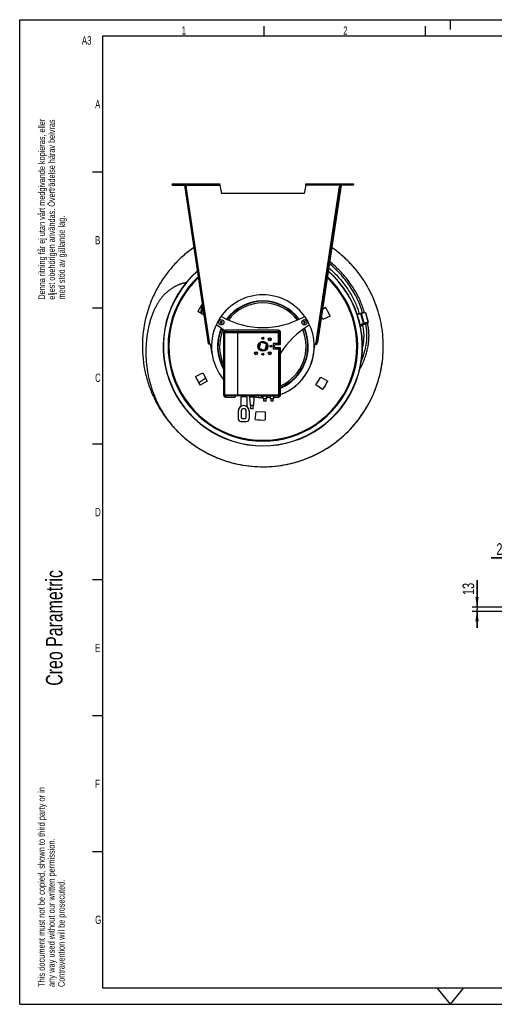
# Model space of a CAD drawing. Extents: x 0 to 420, y 0 to 397.
# Tile 1 of 16: x 0 to 143, y 0 to 297. Entities that reach past the tile are written whole.
import ezdxf

# ---------------------------------------------------------------- set-up
doc = ezdxf.new("R2010")
doc.units = 0
doc.header["$LTSCALE"] = 23.1
doc.layers.get('0').update_dxf_attribs({"linetype": 'CONTINUOUS'})
for name, color, linetype in [('110528_DXF_CONTINUOUS_LINE', 7, 'CONTINUOUS'), ('110536_DXF_CONTINUOUS_LINE', 7, 'CONTINUOUS'), ('110660_DXF_CONTINUOUS_LINE', 7, 'CONTINUOUS'), ('AG_HOSE_125_DXF_CONTINUOUS', 7, 'CONTINUOUS'), ('ASEM_65_125-75_DXF_DIMENSI', 7, 'CONTINUOUS'), ('ASEM_65_125-75_DXF_FORMAT', 7, 'CONTINUOUS'), ('G_ASE_DUMMY_DXF_CONTINUOUS', 7, 'CONTINUOUS'), ('GUIDE_125_DXF_CONTINUOUS_L', 7, 'CONTINUOUS'), ('MOTOR_UNIT_DDXF_CONTINUOUS', 7, 'CONTINUOUS')]:
    doc.layers.add(name, color=color, linetype=linetype)
doc.styles.get("Standard").update_dxf_attribs({"font": 'txt', "width": 0.7})
doc.dimstyles.new('DIMSTYLE_3', dxfattribs={"dimtxt": 3.5, "dimasz": 3, "dimexe": 1.5, "dimexo": 1, "dimgap": 0.875, "dimtad": 1, "dimdec": 3, "dimlfac": 10, "dimtxsty": 'STANDARD', "dimblk": '_ARROW_FILLED', "dimblk1": '_ARROW_FILLED', "dimblk2": '_ARROW_FILLED', "dimcen": 0.09, "dimazin": 3, "dimtp": 0.2, "dimtm": 0.2, "dimtfac": 1, "dimtdec": 3, "dimtofl": 0, "dimtmove": 0, "dimatfit": 3, "dimtolj": 1})

# ---------------------------------------------------------------- blocks, each defined once
blk = doc.blocks.new('SQS_LAGTEXT_BL0', base_point=(7.49, 145.42))
at = {"layer": 'ASEM_65_125-75_DXF_FORMAT', "color": 7, "linetype": 'CONTINUOUS'}
for q in [(0, 14.98), (14.98, 0)]:
    blk.add_line((0, 0), q, dxfattribs=at)
for s, height, width, p in [('Denna ritning får ej utan vårt medgivande kopieras, eller', 1.9979, 0.687469, (7.64, 212.55)), ('eljest obehörigen användas. Överträdelse härav beivras', 1.9979, 0.686067, (10.63, 212.55)), ('med stöd av gällande lag.', 1.9979, 0.696, (13.63, 212.55)), ('Creo Parametric', 4.9947, 0.71746, (12.92, 96.09)), ('This document must not be copied, shown to third party or in', 1.9979, 0.704762, (7.58, 5.22)), ('any way used without our written permission.', 1.9979, 0.705628, (10.58, 5.22)), ('Contravention will be prosecuted.', 1.9979, 0.684704, (13.57, 5.22))]:
    blk.add_text(s, height=height, rotation=90, dxfattribs=dict(at, width=width)).set_placement(p)
blk = doc.blocks.new('_ARROW_FILLED')
at = {"color": 0, "linetype": 'BYBLOCK'}
blk.add_solid([(0, 0), (-1, 0.167), (-1, -0.167)], dxfattribs=at)
blk = doc.blocks.new('*D3')
at = {"layer": 'ASEM_65_125-75_DXF_DIMENSI', "color": 2, "linetype": 'CONTINUOUS'}
for p, q in [((153.03, 134.7), (142.27, 134.7)), ((142.27, 134.7), (154.28, 134.7)), ((153.03, 120.18), (153.03, 136.2)), ((160.53, 134.7), (154.28, 134.7)), ((155.53, 120.18), (155.53, 136.2)), ((155.53, 134.7), (160.53, 134.7))]:
    blk.add_line(p, q, dxfattribs=at)
at = {"layer": 'ASEM_65_125-75_DXF_DIMENSI', "color": 2, "linetype": 'CONTINUOUS', "xscale": 3, "yscale": 3, "zscale": 3}
blk.add_blockref('_ARROW_FILLED', (153.03, 134.7), dxfattribs=at)
at = {"layer": 'ASEM_65_125-75_DXF_DIMENSI', "color": 2, "linetype": 'CONTINUOUS', "xscale": 3, "yscale": 3, "zscale": 3, "rotation": 180}
blk.add_blockref('_ARROW_FILLED', (155.53, 134.7), dxfattribs=at)
at = {"layer": 'ASEM_65_125-75_DXF_DIMENSI', "color": 2, "linetype": 'CONTINUOUS', "insert": (147.52, 139.07), "char_height": 3.5, "width": 7.875, "attachment_point": 3}
blk.add_mtext('25', dxfattribs=at)
blk = doc.blocks.new('*D4')
at = {"layer": 'ASEM_65_125-75_DXF_DIMENSI', "color": 2, "linetype": 'CONTINUOUS'}
for p, q in [((138.03, 119.83), (138.03, 127.98)), ((138.03, 127.98), (138.03, 119.18)), ((152.68, 119.83), (136.53, 119.83)), ((138.03, 113.53), (138.03, 119.18)), ((152.68, 118.53), (136.53, 118.53)), ((138.03, 118.53), (138.03, 113.53))]:
    blk.add_line(p, q, dxfattribs=at)
at = {"layer": 'ASEM_65_125-75_DXF_DIMENSI', "color": 2, "linetype": 'CONTINUOUS', "xscale": 3, "yscale": 3, "zscale": 3}
for p, rotation in [((138.03, 119.83), 270), ((138.03, 118.53), 90)]:
    blk.add_blockref('_ARROW_FILLED', p, dxfattribs=dict(at, rotation=rotation))
at = {"layer": 'ASEM_65_125-75_DXF_DIMENSI', "color": 2, "linetype": 'CONTINUOUS', "insert": (133.65, 123.48), "char_height": 3.5, "width": 6.75, "attachment_point": 1, "rotation": 90}
blk.add_mtext('13', dxfattribs=at)

msp = doc.modelspace()

# ---------------------------------------------------------------- linework, layer by layer
at = {"layer": '110528_DXF_CONTINUOUS_LINE', "color": 9, "linetype": 'CONTINUOUS'}
for p, q in [((99.87714, 212.57646), (99.94336, 212.61167)), ((46.90028, 184.40817), (46.83406, 184.37296))]:
    msp.add_line(p, q, dxfattribs=at)
at = {"layer": '110528_DXF_CONTINUOUS_LINE', "color": 3, "linetype": 'CONTINUOUS'}
for p, q in [((55.68839, 207.91946), (53.76769, 208.98412)), ((91.35387, 209.679), (92.28539, 210.23871)), ((91.47994, 206.55753), (91.01551, 207.43101)), ((93.69381, 207.58987), (91.47994, 206.55753)), ((53.08361, 189.39476), (55.29748, 190.4271)), ((55.29748, 190.4271), (56.58586, 188.00401)), ((56.58586, 188.00401), (54.49203, 186.74592)), ((89.41901, 186.85745), (90.87327, 189.18477)), ((90.87327, 189.18477), (93.00973, 188.00051)), ((91.41997, 185.45636), (89.41901, 186.85745)), ((71.11488, 176.35881), (71.32778, 178.79224)), ((71.32778, 178.79224), (74.07042, 178.69646)), ((74.07042, 178.69646), (74.11305, 176.25411))]:
    msp.add_line(p, q, dxfattribs=at)
at = {"layer": '110528_DXF_CONTINUOUS_LINE', "color": 7, "linetype": 'CONTINUOUS'}
msp.add_arc((73.38871, 198.49231), 30.075, 130.9272188, 49.0727019, dxfattribs=at)
at = {"layer": '110528_DXF_CONTINUOUS_LINE', "color": 3, "linetype": 'CONTINUOUS'}
for radius, start, end in [(30, 131.0178646, 48.9819905), (22.25, 144.9125493, 151.8655687), (22.25, 24.1344313, 31.8655687), (22.25, 204.1344313, 211.8655687), (22.25, 324.1344313, 331.8655687), (22.25, 264.1344313, 271.8655687)]:
    msp.add_arc((73.38871, 198.49231), radius, start, end, dxfattribs=at)
at = {"layer": '110528_DXF_CONTINUOUS_LINE', "color": 9, "linetype": 'CONTINUOUS'}
for radius, start, end in [(28.61603, 132.7981077, 47.2023559), (28.36603, 133.1426079, 46.8576139)]:
    msp.add_arc((73.38871, 198.49231), radius, start, end, dxfattribs=at)
at = {"layer": '110536_DXF_CONTINUOUS_LINE', "color": 9, "linetype": 'CONTINUOUS'}
for p, q in [((46.16206, 247.09231), (46.16206, 247.49231)), ((50.19667, 247.09231), (60.45039, 247.09231)), ((57.40998, 199.16919), (50.25401, 246.71132)), ((96.58076, 247.09231), (86.32703, 247.09231)), ((89.36744, 199.16919), (96.52341, 246.71132)), ((100.61537, 247.09231), (100.61537, 247.49231)), ((56.08759, 205.26731), (56.28536, 205.29707)), ((90.68983, 205.26731), (90.49206, 205.29707)), ((56.47029, 202.72479), (56.66806, 202.75456)), ((90.30713, 202.72479), (90.10936, 202.75456)), ((56.93651, 199.62733), (57.13428, 199.6571)), ((56.93667, 199.62626), (57.13445, 199.65602)), ((89.84075, 199.62626), (89.64298, 199.65602)), ((89.84091, 199.62733), (89.64314, 199.6571))]:
    msp.add_line(p, q, dxfattribs=at)
at = {"layer": '110536_DXF_CONTINUOUS_LINE', "color": 3, "linetype": 'CONTINUOUS'}
for p, q in [((46.16206, 247.49231), (60.37736, 247.49231)), ((46.16206, 247.09231), (50.01206, 247.09231)), ((56.99685, 199.22643), (49.79893, 247.04733)), ((86.40006, 247.49231), (100.61537, 247.49231)), ((96.97849, 247.04733), (89.84091, 199.62733)), ((100.61537, 247.09231), (96.76537, 247.09231)), ((89.78057, 199.22643), (89.84091, 199.62733))]:
    msp.add_line(p, q, dxfattribs=at)
at = {"layer": '110536_DXF_CONTINUOUS_LINE', "color": 7, "linetype": 'CONTINUOUS'}
for p, q in [((46.16206, 247.29231), (60.37736, 247.29231)), ((49.79893, 247.04733), (49.9967, 247.0771)), ((57.19463, 199.2562), (49.9967, 247.0771)), ((50.01206, 247.09231), (50.01206, 247.29231)), ((50.05624, 246.68155), (50.25401, 246.71132)), ((50.19667, 247.09231), (50.25401, 246.71132)), ((57.1834, 247.49231), (57.1834, 247.29231)), ((60.1834, 247.49231), (60.1834, 247.29231)), ((60.37736, 247.49231), (60.37736, 247.29231)), ((60.45039, 247.09231), (60.88871, 244.60647)), ((86.32703, 247.09231), (85.88871, 244.60647)), ((86.40006, 247.49231), (86.40006, 247.29231)), ((86.40006, 247.29231), (100.61537, 247.29231)), ((86.59402, 247.49231), (86.59402, 247.29231)), ((89.59402, 247.49231), (89.59402, 247.29231)), ((89.64314, 199.6571), (96.78072, 247.0771)), ((96.58076, 247.09231), (96.52341, 246.71132)), ((96.72118, 246.68155), (96.52341, 246.71132)), ((96.76537, 247.09231), (96.76537, 247.29231)), ((96.97849, 247.04733), (96.78072, 247.0771)), ((85.88871, 244.60647), (60.88871, 244.60647)), ((56.99685, 199.22643), (57.19463, 199.2562)), ((58.06136, 196.18527), (57.60974, 199.18571)), ((88.71606, 196.18527), (89.16768, 199.18571)), ((89.58279, 199.2562), (89.64314, 199.6571)), ((89.78057, 199.22643), (89.58279, 199.2562))]:
    msp.add_line(p, q, dxfattribs=at)
at = {"layer": '110536_DXF_CONTINUOUS_LINE', "color": 3, "linetype": 'CONTINUOUS'}
for centre, start, end in [((46.16206, 247.29231), 90, 270), ((100.61537, 247.29231), 270, 90)]:
    msp.add_arc(centre, 0.2, start, end, dxfattribs=at)
at = {"layer": '110536_DXF_CONTINUOUS_LINE', "color": 7, "linetype": 'CONTINUOUS'}
for centre, radius, start, end in [((57.38648, 200.669), 1.5, 270.8975556, 278.5598113), ((89.39094, 200.669), 1.5, 261.4401887, 269.1024444), ((73.38871, 198.49231), 15.5, 188.5598113, 189.3073778), ((73.38871, 198.49231), 15.5, 330.164993, 351.4401887), ((73.38871, 198.49231), 15.5, 290.1137849, 329.7289743), ((73.38871, 198.49231), 15.5, 260.5232272, 266.1217635), ((73.38871, 198.49231), 15.5, 267.1400318, 268.1613179), ((73.38871, 198.49231), 15.5, 269.2637904, 270.4805566), ((73.38871, 198.49231), 15.5, 274.1809945, 278.6458781)]:
    msp.add_arc(centre, radius, start, end, dxfattribs=at)
for points, knots in [([(50.13646, 247.29231), (50.14359, 247.29231), (50.15734, 247.26757), (50.16838, 247.2285), (50.18297, 247.1647), (50.19177, 247.11785), (50.19667, 247.09231)], [0, 0, 0, 0, 0.10102656, 0.317593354, 0.631910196, 1, 1, 1, 1]), ([(60.45039, 247.09231), (60.44445, 247.11786), (60.43374, 247.16499), (60.41602, 247.2283), (60.40237, 247.2693), (60.38529, 247.29231), (60.37736, 247.29231)], [0, 0, 0, 0, 0.362762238, 0.67352206, 0.890403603, 1, 1, 1, 1]), ([(86.32703, 247.09231), (86.33297, 247.11786), (86.34368, 247.16499), (86.3614, 247.2283), (86.37505, 247.2693), (86.39214, 247.29231), (86.40006, 247.29231)], [0, 0, 0, 0, 0.362762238, 0.67352206, 0.890403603, 1, 1, 1, 1]), ([(96.64096, 247.29231), (96.63383, 247.29231), (96.62008, 247.26757), (96.60904, 247.2285), (96.59445, 247.1647), (96.58565, 247.11785), (96.58076, 247.09231)], [0, 0, 0, 0, 0.10102656, 0.317593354, 0.631910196, 1, 1, 1, 1]), ([(57.40998, 199.16919), (57.38262, 199.1699), (57.33176, 199.17345), (57.26477, 199.18757), (57.21347, 199.21226), (57.19672, 199.24231), (57.19463, 199.2562)], [0, 0, 0, 0, 0.331658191, 0.615530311, 0.82972973, 1, 1, 1, 1]), ([(89.36744, 199.16919), (89.3948, 199.1699), (89.44567, 199.17345), (89.51265, 199.18757), (89.56396, 199.21226), (89.5807, 199.24231), (89.58279, 199.2562)], [0, 0, 0, 0, 0.331658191, 0.615530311, 0.82972973, 1, 1, 1, 1])]:
    msp.add_open_spline(points, degree=3, knots=knots, dxfattribs=at)
at = {"layer": '110536_DXF_CONTINUOUS_LINE', "color": 3, "linetype": 'CONTINUOUS'}
for points, knots in [([(60.45039, 247.09231), (60.44446, 247.14336), (60.43353, 247.23771), (60.41861, 247.34893), (60.40616, 247.42071), (60.39698, 247.45811), (60.39009, 247.48041), (60.38134, 247.49231), (60.37736, 247.49231)], [0, 0, 0, 0, 0.37570868, 0.695091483, 0.818353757, 0.911146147, 0.970916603, 1, 1, 1, 1]), ([(86.32703, 247.09231), (86.33296, 247.14336), (86.34389, 247.23771), (86.35882, 247.34893), (86.37126, 247.42071), (86.38044, 247.45811), (86.38733, 247.48041), (86.39608, 247.49231), (86.40006, 247.49231)], [0, 0, 0, 0, 0.37570868, 0.695091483, 0.818353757, 0.911146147, 0.970916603, 1, 1, 1, 1]), ([(57.40998, 199.16919), (57.35809, 199.16602), (57.262, 199.16233), (57.14843, 199.16528), (57.07419, 199.17609), (57.03513, 199.18729), (57.0074, 199.20256), (56.99799, 199.21889), (56.99685, 199.22643)], [0, 0, 0, 0, 0.360165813, 0.666149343, 0.785569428, 0.878759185, 0.94710206, 1, 1, 1, 1]), ([(89.36744, 199.16919), (89.41933, 199.16602), (89.51542, 199.16233), (89.62899, 199.16528), (89.70324, 199.17609), (89.74229, 199.18729), (89.77002, 199.20256), (89.77943, 199.21889), (89.78057, 199.22643)], [0, 0, 0, 0, 0.360165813, 0.666149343, 0.785569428, 0.878759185, 0.94710206, 1, 1, 1, 1])]:
    msp.add_open_spline(points, degree=3, knots=knots, dxfattribs=at)
at = {"layer": '110660_DXF_CONTINUOUS_LINE', "color": 7, "linetype": 'CONTINUOUS'}
for p, q in [((101.83985, 208.23856), (102.84317, 208.51516)), ((102.90337, 208.29681), (102.84318, 208.51514)), ((102.99003, 208.3207), (102.90337, 208.29681)), ((104.42144, 208.5521), (103.12817, 208.35175)), ((105.27422, 205.67923), (104.48226, 208.55187)), ((103.57563, 205.01344), (102.7946, 204.79812)), ((103.78199, 205.44806), (103.69532, 205.42417)), ((103.78617, 205.09465), (103.69532, 205.42417)), ((105.21339, 205.67945), (103.92013, 205.47911)), ((104.91285, 205.5228), (105.2221, 205.64787)), ((103.43669, 204.85499), (102.81827, 204.6845)), ((102.83749, 204.59229), (103.46071, 204.7641))]:
    msp.add_line(p, q, dxfattribs=at)
at = {"layer": '110660_DXF_CONTINUOUS_LINE', "color": 9, "linetype": 'CONTINUOUS'}
for p, q in [((101.89651, 208.07075), (102.89017, 208.34469)), ((103.78507, 205.4369), (102.99003, 208.3207)), ((103.92013, 205.47911), (103.12817, 208.35175)), ((105.21339, 205.67945), (104.42144, 208.5521)), ((102.72648, 205.10555), (103.70852, 205.37629)), ((102.7755, 204.88897), (103.76748, 205.16245)), ((103.85414, 205.45242), (103.92013, 205.47911)), ((104.89829, 205.57559), (104.88809, 205.61259)), ((105.1474, 205.65277), (105.21339, 205.67945)), ((105.15175, 205.63697), (105.1474, 205.65277)), ((105.15175, 205.63697), (105.2221, 205.64787)), ((102.83722, 204.59361), (103.46037, 204.7654))]:
    msp.add_line(p, q, dxfattribs=at)
at = {"layer": '110660_DXF_CONTINUOUS_LINE', "color": 3, "linetype": 'CONTINUOUS'}
for p, q in [((103.41083, 204.95089), (102.79797, 204.78194)), ((103.78507, 205.4369), (103.6984, 205.413)), ((105.1474, 205.65277), (103.85414, 205.45242)), ((104.90849, 205.53859), (105.15175, 205.63697))]:
    msp.add_line(p, q, dxfattribs=at)
msp.add_arc((105.04044, 205.91224), 0.29692, 292.0170882, 292.4133499, dxfattribs=at)
at = {"layer": '110660_DXF_CONTINUOUS_LINE', "color": 7, "linetype": 'CONTINUOUS'}
for points, knots in [([(102.99003, 208.3207), (103.00257, 208.32416), (103.04822, 208.33615), (103.09437, 208.34651), (103.12817, 208.35175)], [0, 0, 0, 0, 0.275448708, 1, 1, 1, 1]), ([(104.42144, 208.5521), (104.43593, 208.55434), (104.45528, 208.55661), (104.47486, 208.55637), (104.48174, 208.55378), (104.48226, 208.55187)], [0, 0, 0, 0, 0.708411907, 0.904468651, 1, 1, 1, 1]), ([(103.57563, 205.01344), (103.59077, 205.02007), (103.66011, 205.04926), (103.73074, 205.07531), (103.78617, 205.09465)], [0, 0, 0, 0, 0.219647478, 1, 1, 1, 1]), ([(103.78199, 205.44806), (103.79452, 205.45152), (103.84017, 205.46351), (103.88633, 205.47387), (103.92013, 205.47911)], [0, 0, 0, 0, 0.275448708, 1, 1, 1, 1]), ([(105.21339, 205.67945), (105.22789, 205.6817), (105.24723, 205.68397), (105.26681, 205.68373), (105.27369, 205.68114), (105.27422, 205.67923)], [0, 0, 0, 0, 0.708411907, 0.904468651, 1, 1, 1, 1]), ([(105.27422, 205.67923), (105.27474, 205.67732), (105.27016, 205.67157), (105.25347, 205.66133), (105.2357, 205.65337), (105.2221, 205.64787)], [0, 0, 0, 0, 0.095531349, 0.291588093, 1, 1, 1, 1])]:
    msp.add_open_spline(points, degree=3, knots=knots, dxfattribs=at)
at = {"layer": '110660_DXF_CONTINUOUS_LINE', "color": 9, "linetype": 'CONTINUOUS'}
for points, knots in [([(104.10244, 205.4523), (104.06887, 205.44305), (103.9405, 205.40659), (103.81312, 205.36648), (103.71999, 205.33398)], [0, 0, 0, 0, 0.260866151, 1, 1, 1, 1]), ([(104.89829, 205.57559), (104.89619, 205.58322), (104.86865, 205.5936), (104.82223, 205.59412), (104.74582, 205.58978), (104.64802, 205.57606), (104.52937, 205.55501), (104.34469, 205.51582), (104.20084, 205.47943), (104.10244, 205.4523)], [0, 0, 0, 0, 0.029110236, 0.088889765, 0.181686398, 0.304945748, 0.454334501, 0.624333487, 1, 1, 1, 1])]:
    msp.add_open_spline(points, degree=3, knots=knots, dxfattribs=at)
at = {"layer": '110660_DXF_CONTINUOUS_LINE', "color": 3, "linetype": 'CONTINUOUS'}
for points, knots in [([(103.78507, 205.4369), (103.79134, 205.43862), (103.81416, 205.44462), (103.83724, 205.4498), (103.85414, 205.45242)], [0, 0, 0, 0, 0.275448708, 1, 1, 1, 1]), ([(105.1474, 205.65277), (105.15465, 205.65389), (105.16432, 205.65502), (105.17411, 205.65491), (105.17755, 205.65361), (105.17781, 205.65265)], [0, 0, 0, 0, 0.708370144, 0.904496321, 1, 1, 1, 1]), ([(105.17781, 205.65265), (105.17855, 205.65), (105.16663, 205.64376), (105.15998, 205.64036), (105.15366, 205.63775)], [0, 0, 0, 0, 0.286872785, 1, 1, 1, 1])]:
    msp.add_open_spline(points, degree=3, knots=knots, dxfattribs=at)
at = {"layer": 'AG_HOSE_125_DXF_CONTINUOUS', "color": 7, "linetype": 'CONTINUOUS'}
for p, q in [((96.68587, 226.39507), (96.54214, 226.51335)), ((96.61477, 226.45428), (96.54268, 226.51401)), ((96.68587, 226.39507), (96.61477, 226.45428)), ((96.94088, 226.18016), (96.87014, 226.23947)), ((96.94088, 226.18016), (96.87049, 226.23988)), ((97.26273, 225.90242), (97.19324, 225.96239)), ((97.26308, 225.90283), (97.19379, 225.96303)), ((42.08662, 180.01255), (42.13436, 179.93193)), ((42.08733, 180.01296), (42.17413, 179.86512)), ((42.13436, 179.93193), (42.17413, 179.86512)), ((49.90691, 170.74476), (49.96377, 170.69675)), ((49.90721, 170.74511), (49.96377, 170.69675))]:
    msp.add_line(p, q, dxfattribs=at)
for points in [[(50.26636, 217.72339), (50.22174, 217.71364), (50.014, 217.66523), (49.81044, 217.61482), (49.61147, 217.56262), (49.41714, 217.50875), (49.22665, 217.45309), (49.04042, 217.39587), (48.85843, 217.33719), (48.67909, 217.27662), (48.50242, 217.21422), (48.32872, 217.15016), (48.15681, 217.08404), (47.98656, 217.01583), (47.81834, 216.94568), (47.65171, 216.87344), (47.48675, 216.79915), (47.32362, 216.72291), (47.16201, 216.64459), (47.002, 216.56424), (46.8437, 216.48191), (46.68684, 216.39746), (46.53148, 216.31097), (46.37774, 216.22249), (46.22534, 216.13191), (46.07437, 216.03925), (45.92492, 215.94458), (45.77674, 215.84772), (45.62989, 215.74872), (45.48447, 215.64763), (45.34023, 215.54431), (45.19723, 215.43879), (45.05557, 215.33112), (44.91507, 215.22115), (44.77581, 215.10892), (44.63785, 214.99447), (44.50102, 214.87766), (44.36538, 214.75853), (44.23098, 214.63712), (44.09767, 214.51325), (43.96553, 214.38697), (43.83463, 214.25831), (43.70475, 214.12705), (43.57598, 213.99322), (43.44835, 213.85686), (43.32162, 213.71765), (43.19586, 213.57562), (43.07112, 213.43078), (42.94718, 213.28281), (42.82411, 213.13174), (42.70197, 212.97757), (42.58049, 212.81988), (42.45977, 212.65872), (42.33983, 212.49402), (42.22041, 212.32532), (42.10165, 212.1527), (41.9837, 211.97629), (41.86627, 211.79557), (41.74935, 211.61038), (41.63301, 211.4207), (41.51709, 211.22611), (41.40158, 211.0264), (41.28661, 210.82162), (41.17222, 210.61169), (41.05844, 210.39645), (40.94538, 210.17587), (40.83317, 209.95007), (40.72184, 209.71887), (40.61148, 209.48223), (40.50231, 209.24048), (40.39436, 208.99348), (40.28769, 208.74117), (40.18254, 208.48392), (40.07896, 208.22165), (39.97702, 207.95428), (39.87694, 207.68229), (39.77881, 207.40565), (39.68261, 207.12424), (39.58847, 206.83829), (39.49652, 206.54799), (39.40672, 206.25304), (39.31902, 205.95299), (39.2335, 205.6478), (39.15022, 205.33738), (39.06913, 205.02119), (38.9903, 204.69905), (38.91383, 204.37097), (38.83981, 204.03674), (38.76826, 203.69577), (38.6994, 203.34851), (38.63362, 202.99627), (38.57099, 202.63892), (38.51161, 202.27652), (38.45584, 201.91078), (38.40378, 201.54204), (38.35544, 201.17), (38.31096, 200.79548), (38.27039, 200.41865), (38.23376, 200.03942), (38.20113, 199.65822), (38.17253, 199.27512), (38.148, 198.89017), (38.12758, 198.50379), (38.11132, 198.11603), (38.09921, 197.72698), (38.0913, 197.33702), (38.0876, 196.94625), (38.08812, 196.55472), (38.09287, 196.16283), (38.10186, 195.77077), (38.10331, 195.72104)], [(38.10329, 195.7215), (38.10628, 195.62526), (38.1208, 195.23982), (38.13941, 194.85463), (38.16209, 194.46978), (38.18883, 194.08541), (38.21962, 193.70158), (38.25445, 193.31837), (38.29332, 192.93593), (38.33619, 192.55431), (38.38306, 192.1736), (38.4339, 191.79394), (38.48869, 191.41539), (38.54742, 191.03803), (38.61005, 190.662), (38.67655, 190.28737), (38.74691, 189.91421), (38.82109, 189.54263), (38.89905, 189.17271), (38.98077, 188.80449), (39.06623, 188.438), (39.1554, 188.07331), (39.24824, 187.71047), (39.34475, 187.34949), (39.44489, 186.99042), (39.54862, 186.63332), (39.65594, 186.27818), (39.76681, 185.92506), (39.8812, 185.57402), (39.9991, 185.22503), (40.12046, 184.87816), (40.24526, 184.53345), (40.3735, 184.19088), (40.50513, 183.85048), (40.64013, 183.51232), (40.77849, 183.17635), (40.92018, 182.84261), (41.06516, 182.51116), (41.21344, 182.18196), (41.36497, 181.85506), (41.51972, 181.5305), (41.67772, 181.2082), (41.83893, 180.8882), (42.00331, 180.57054), (42.17091, 180.25511), (42.3417, 179.94197), (42.51565, 179.63115), (42.69279, 179.32254), (42.87311, 179.0162), (43.05656, 178.71215), (43.2432, 178.41031), (43.43301, 178.1107), (43.62595, 177.81337), (43.82207, 177.51826), (44.02133, 177.2254), (44.22372, 176.93482), (44.42926, 176.64649), (44.63791, 176.36045), (44.84966, 176.07673), (45.06455, 175.79526), (45.28254, 175.51608), (45.50363, 175.23921), (45.7279, 174.96455), (45.95535, 174.69212), (46.18594, 174.42196), (46.41976, 174.15398), (46.65682, 173.88821), (46.89708, 173.62468), (47.14059, 173.36335), (47.38736, 173.10424), (47.63735, 172.84739), (47.89062, 172.59274), (48.14717, 172.34034), (48.40697, 172.09021), (48.67009, 171.84232), (48.93654, 171.59668), (49.20629, 171.35334), (49.458, 171.13096)]]:
    msp.add_lwpolyline(points, dxfattribs=at)
for centre, radius, start, end in [((73.375, 198.47475), 36.37225, 49.6159283, 55.1474773), ((73.38888, 198.49177), 36.35029, 49.7607004, 50.1408578), ((73.38511, 198.48729), 36.35615, 49.0899378, 49.6152648), ((73.39499, 198.499), 36.34083, 49.3516906, 49.6151738), ((73.3955, 198.49959), 36.34005, 49.0896198, 49.3516907), ((73.35725, 198.45684), 36.30258, 227.6656473, 227.9945167), ((73.41039, 198.51548), 36.38167, 227.9547258, 228.4453918), ((73.34799, 198.44655), 36.28874, 227.9945199, 228.2843943), ((73.35309, 198.45232), 36.29644, 228.2844314, 228.827261), ((73.40688, 198.51153), 36.37639, 228.4453985, 228.6272293), ((73.40363, 198.50784), 36.37147, 228.6272286, 228.8249105), ((73.31035, 198.40276), 36.23101, 228.8265424, 229.3538114)]:
    msp.add_arc(centre, radius, start, end, dxfattribs=at)
for points, knots in [([(52.61713, 228.32288), (51.49936, 227.54457), (49.34949, 225.86057), (46.43006, 222.98993), (43.85082, 219.8094), (41.64498, 216.35969), (39.8402, 212.68369), (38.00072, 207.5498), (36.80215, 200.79227), (37.14499, 193.93783), (38.3271, 188.61401), (39.65738, 184.74095), (41.41378, 181.04214), (43.57439, 177.56363), (46.11133, 174.34996), (48.03346, 172.41006), (49.04494, 171.49787)], [0, 0, 0, 0, 0.062524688, 0.125049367, 0.187574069, 0.250098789, 0.312623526, 0.375148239, 0.499999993, 0.624851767, 0.68737649, 0.749901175, 0.812425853, 0.874950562, 0.937475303, 1, 1, 1, 1]), ([(49.70998, 170.91262), (50.61087, 170.1392), (52.49, 168.67996), (55.50771, 166.77745), (58.69795, 165.17951), (63.13535, 163.47694), (68.96367, 162.1767), (74.93368, 162.03924), (79.65011, 162.6266), (83.13059, 163.41153), (86.51747, 164.53364), (90.86133, 166.46226), (95.90612, 169.65916), (101.09071, 174.59793), (105.21496, 180.45134), (107.63657, 185.9108), (108.90676, 190.49068), (109.5195, 194.0056), (109.78505, 197.5636), (109.67367, 202.31516), (108.66135, 208.20031), (106.51968, 213.77465), (104.18408, 217.914), (102.13522, 220.83515), (99.81056, 223.54109), (98.0911, 225.18547), (97.19379, 225.96303)], [0, 0, 0, 0, 0.031268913, 0.062537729, 0.093806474, 0.125075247, 0.187537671, 0.25000011, 0.281268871, 0.31253765, 0.34380643, 0.375075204, 0.437537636, 0.500000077, 0.562462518, 0.624924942, 0.656193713, 0.687462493, 0.718731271, 0.750000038, 0.812462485, 0.874924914, 0.906193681, 0.937462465, 0.968731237, 1, 1, 1, 1]), ([(49.96377, 170.69675), (50.86828, 169.93442), (52.75324, 168.49734), (55.77603, 166.62812), (58.96741, 165.06251), (63.40146, 163.40111), (69.2172, 162.14848), (75.16548, 162.05084), (79.86071, 162.66439), (83.32366, 163.46623), (86.69188, 164.60209), (91.00998, 166.54491), (96.02163, 169.75196), (101.16854, 174.69118), (105.26001, 180.53468), (107.66055, 185.97887), (108.9182, 190.54383), (109.52404, 194.04641), (109.78536, 197.59136), (109.67152, 202.32513), (108.66278, 208.18805), (106.53322, 213.74295), (104.21145, 217.86975), (102.1749, 220.78324), (99.86432, 223.4837), (98.15509, 225.12591), (97.26308, 225.90283)], [0, 0, 0, 0, 0.031268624, 0.062537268, 0.093805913, 0.125074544, 0.187537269, 0.25000001, 0.281268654, 0.312537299, 0.34380592, 0.37507457, 0.437537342, 0.500000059, 0.562462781, 0.624925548, 0.656194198, 0.687462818, 0.718731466, 0.750000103, 0.812462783, 0.87492545, 0.906194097, 0.937462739, 0.968731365, 1, 1, 1, 1])]:
    msp.add_open_spline(points, degree=3, knots=knots, dxfattribs=at)
at = {"layer": 'ASEM_65_125-75_DXF_FORMAT', "color": 7, "linetype": 'CONTINUOUS'}
for p, q in [((-0.00158, -0.00152), (-0.00158, 296.99848)), ((-0.00158, 296.99848), (419.99842, 296.99848)), ((73.74842, 291.99848), (73.74842, 294.99848)), ((122.49842, 291.99848), (122.49842, 294.99848)), ((129.99842, 293.99848), (129.99842, 296.99848)), ((24.99842, 291.99848), (24.99842, 4.99848)), ((414.99842, 291.99848), (24.99842, 291.99848)), ((24.99842, 250.99848), (21.99842, 250.99848)), ((24.99842, 209.99848), (21.99842, 209.99848)), ((24.99842, 168.99848), (21.99842, 168.99848)), ((24.99842, 127.99848), (21.99842, 127.99848)), ((24.99842, 86.99848), (21.99842, 86.99848)), ((24.99842, 45.99848), (21.99842, 45.99848)), ((24.99842, 4.99848), (414.99842, 4.99848)), ((129.99842, -0.00152), (126.00182, 4.99848)), ((129.99842, -0.00152), (133.99502, 4.99848)), ((-0.00158, -0.00152), (419.99842, -0.00152))]:
    msp.add_line(p, q, dxfattribs=at)
at = {"layer": 'G_ASE_DUMMY_DXF_CONTINUOUS', "color": 7, "linetype": 'CONTINUOUS'}
msp.add_line((56.12941, 188.86247), (54.04769, 187.4941), dxfattribs=at)
at = {"layer": 'GUIDE_125_DXF_CONTINUOUS_L', "color": 9, "linetype": 'CONTINUOUS'}
for p, q in [((103.50729, 208.41048), (103.45019, 208.61759)), ((104.37553, 205.26111), (104.3036, 205.52205))]:
    msp.add_line(p, q, dxfattribs=at)
at = {"layer": 'GUIDE_125_DXF_CONTINUOUS_L', "color": 7, "linetype": 'CONTINUOUS'}
for p, q in [((104.09178, 208.50103), (104.04034, 208.68762)), ((103.40644, 204.9668), (103.42323, 204.9059)), ((104.96569, 205.33114), (104.88809, 205.61259))]:
    msp.add_line(p, q, dxfattribs=at)
for points in [[(104.04034, 208.68762), (103.93176, 209.06907), (103.81058, 209.46898), (103.68063, 209.87265), (103.5417, 210.28009), (103.39366, 210.69102), (103.23654, 211.10477), (103.07021, 211.5212), (102.89455, 211.94015), (102.70963, 212.36099), (102.51537, 212.78353), (102.31169, 213.20762), (102.0987, 213.63267), (101.87636, 214.05847), (101.64462, 214.48486), (101.4036, 214.91135), (101.15329, 215.33773), (100.89366, 215.76381), (100.62487, 216.18913), (100.34691, 216.61346), (100.05978, 217.03661), (99.76366, 217.45811), (99.45851, 217.87784), (99.14442, 218.2955), (98.82179, 218.71037), (98.49063, 219.12233), (98.15107, 219.53109), (97.80378, 219.9357), (97.44887, 220.33597), (97.08646, 220.73172), (96.7173, 221.12206), (96.34155, 221.50683), (95.95934, 221.88586), (95.57147, 222.25834), (95.17813, 222.62414), (94.77946, 222.98312), (94.3763, 223.33457), (93.96882, 223.6784), (93.55721, 224.01448), (93.51647, 224.04667)], [(93.23864, 222.20088), (93.34547, 222.11066), (93.72819, 221.77678), (94.10667, 221.43575), (94.48017, 221.0882), (94.84853, 220.73425), (95.21153, 220.37407), (95.56843, 220.00841), (95.91908, 219.63744), (96.26332, 219.26135), (96.60044, 218.88097), (96.93033, 218.4965), (97.25287, 218.10816), (97.56741, 217.71682), (97.87381, 217.32279), (98.17206, 216.9262), (98.46177, 216.52775), (98.74285, 216.12773), (99.01531, 215.72628), (99.27897, 215.32386), (99.53382, 214.92068), (99.77986, 214.51695), (100.0169, 214.11316), (100.245, 213.7095), (100.46417, 213.30617), (100.67427, 212.90371), (100.87537, 212.50228), (101.06754, 212.10209), (101.25063, 211.70376), (101.42475, 211.30742), (101.58999, 210.91328), (101.74626, 210.52198), (101.89371, 210.13368), (102.03246, 209.74853), (102.16249, 209.36722), (102.2839, 208.99006), (102.39694, 208.61701), (102.45629, 208.4085)], [(55.20461, 211.13356), (55.18714, 211.07487), (55.09115, 210.73281), (55.00172, 210.39351), (54.91879, 210.05695), (54.84235, 209.72331), (54.77235, 209.39264), (54.70873, 209.06499), (54.65145, 208.74045), (54.61554, 208.51415)], [(102.60251, 191.35129), (102.70147, 191.53691), (102.90525, 191.93533), (103.09947, 192.33137), (103.28491, 192.72598), (103.46053, 193.11626), (103.62603, 193.50062), (103.78224, 193.87998), (103.92988, 194.25535), (104.06914, 194.62644), (104.2002, 194.99303), (104.32371, 195.35625), (104.43987, 195.71611), (104.54874, 196.07222), (104.65065, 196.42512), (104.74575, 196.77479), (104.8341, 197.12094), (104.91587, 197.46372), (104.99116, 197.80303), (105.06006, 198.13872), (105.1227, 198.47093), (105.17916, 198.79955), (105.22955, 199.12448), (105.27398, 199.44585), (105.31253, 199.76357), (105.34529, 200.07756), (105.37237, 200.38794), (105.39383, 200.69465), (105.40976, 200.9976), (105.42026, 201.29695), (105.42536, 201.59262), (105.42515, 201.88455), (105.41966, 202.17287), (105.40897, 202.45757), (105.39312, 202.73854), (105.37216, 203.01587), (105.34614, 203.28949), (105.31513, 203.55937), (105.27917, 203.82552), (105.23831, 204.0879), (105.19261, 204.34649), (105.14212, 204.60134), (105.08686, 204.85246), (105.02691, 205.09979), (104.96569, 205.33114)], [(103.42323, 204.9059), (103.47703, 204.70237), (103.52971, 204.48425), (103.57816, 204.26272), (103.62236, 204.03787), (103.66229, 203.80973), (103.69794, 203.57822), (103.72927, 203.34342), (103.75626, 203.10537), (103.77889, 202.86403), (103.79712, 202.61948), (103.81091, 202.37175), (103.82024, 202.12079), (103.82506, 201.86668), (103.82534, 201.60946), (103.82102, 201.34902), (103.81206, 201.08542), (103.79842, 200.81873), (103.78003, 200.54882), (103.75685, 200.27579), (103.72885, 199.9997), (103.69594, 199.72041), (103.65808, 199.43801), (103.61522, 199.15259), (103.56726, 198.864), (103.51413, 198.57232), (103.4625, 198.31158)]]:
    msp.add_lwpolyline(points, dxfattribs=at)
at = {"layer": 'GUIDE_125_DXF_CONTINUOUS_L', "color": 9, "linetype": 'CONTINUOUS'}
msp.add_arc((104.2642, 203.44002), 1.7123, 113.0246428, 114.3817887, dxfattribs=at)
for points, knots in [([(103.45019, 208.61759), (102.64779, 211.52814), (100.58517, 215.68688), (96.79881, 220.40295), (94.59355, 222.48928), (93.42659, 223.44858)], [0, 0, 0, 0, 0.499717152, 0.749962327, 1, 1, 1, 1]), ([(55.31388, 210.40579), (55.1811, 209.90138), (55.0283, 209.22174), (54.91328, 208.53562), (54.88698, 208.36358)], [0, 0, 0, 0, 0.749809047, 1, 1, 1, 1]), ([(102.86215, 208.44605), (102.90759, 208.4619), (103.10148, 208.52611), (103.29846, 208.58092), (103.45019, 208.61759)], [0, 0, 0, 0, 0.235646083, 1, 1, 1, 1]), ([(103.45019, 208.61759), (103.5266, 208.63605), (103.66497, 208.66685), (103.82852, 208.6947), (103.93245, 208.70532), (103.98621, 208.70582), (104.02036, 208.70333), (104.03871, 208.69352), (104.04034, 208.68762)], [0, 0, 0, 0, 0.391080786, 0.705459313, 0.823669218, 0.912054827, 0.969547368, 1, 1, 1, 1]), ([(103.13874, 194.08245), (103.50042, 194.96016), (103.96963, 196.3096), (104.42297, 198.15747), (104.91185, 200.96253), (104.88062, 203.42902), (104.37553, 205.26111)], [0, 0, 0, 0, 0.249755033, 0.374814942, 0.500011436, 1, 1, 1, 1]), ([(103.42323, 204.9059), (103.42167, 204.91157), (103.43147, 204.92864), (103.47569, 204.96044), (103.52166, 204.9834), (103.55734, 204.9996)], [0, 0, 0, 0, 0.104958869, 0.300270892, 1, 1, 1, 1]), ([(103.59447, 205.01591), (103.60808, 205.0217), (103.66898, 205.04682), (103.7308, 205.06966), (103.77901, 205.08659)], [0, 0, 0, 0, 0.224446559, 1, 1, 1, 1]), ([(103.77901, 205.08659), (103.82492, 205.10272), (104.02155, 205.16816), (104.22141, 205.22386), (104.37553, 205.26111)], [0, 0, 0, 0, 0.234827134, 1, 1, 1, 1]), ([(104.37553, 205.26111), (104.45194, 205.27957), (104.59032, 205.31037), (104.75387, 205.33822), (104.85779, 205.34884), (104.91156, 205.34934), (104.9457, 205.34684), (104.96406, 205.33704), (104.96569, 205.33114)], [0, 0, 0, 0, 0.391080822, 0.705459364, 0.823669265, 0.912054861, 0.969547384, 1, 1, 1, 1])]:
    msp.add_open_spline(points, degree=3, knots=knots, dxfattribs=at)
at = {"layer": 'MOTOR_UNIT_DDXF_CONTINUOUS', "color": 9, "linetype": 'CONTINUOUS'}
for p, q in [((60.687, 205.99231), (60.54267, 205.74231)), ((60.54267, 205.74231), (60.687, 205.49231)), ((60.97568, 205.99231), (60.687, 205.99231)), ((60.687, 205.49231), (60.97568, 205.49231)), ((61.12002, 205.74231), (60.97568, 205.99231)), ((60.97568, 205.49231), (61.12002, 205.74231)), ((85.80174, 205.99231), (85.6574, 205.74231)), ((85.6574, 205.74231), (85.80174, 205.49231)), ((86.09042, 205.99231), (85.80174, 205.99231)), ((85.80174, 205.49231), (86.09042, 205.49231)), ((86.23475, 205.74231), (86.09042, 205.99231)), ((86.09042, 205.49231), (86.23475, 205.74231)), ((61.55871, 202.69231), (61.55871, 183.79231)), ((61.55871, 202.69231), (78.71871, 202.69231)), ((61.90899, 183.79231), (61.90899, 202.69231)), ((62.18871, 202.99165), (62.18871, 203.32231)), ((78.08871, 203.32231), (62.18871, 203.32231)), ((62.20869, 202.99231), (78.08871, 202.99231)), ((65.81882, 183.79231), (65.81882, 202.69231)), ((78.08871, 199.34231), (78.08871, 203.32231)), ((78.38871, 202.69231), (78.38871, 199.34231)), ((78.71871, 199.01231), (78.71871, 202.69231)), ((72.69108, 199.55923), (72.25109, 197.91716)), ((72.70989, 199.66807), (72.56495, 199.12715)), ((73.25081, 199.52313), (72.70989, 199.66807)), ((74.45563, 199.18995), (72.81355, 199.62994)), ((74.56447, 199.17114), (74.02355, 199.31608)), ((74.08634, 197.4254), (74.52634, 199.06747)), ((74.41953, 198.63022), (74.56447, 199.17114)), ((78.38871, 199.34231), (76.48871, 199.34231)), ((76.48871, 199.34231), (76.48871, 197.64231)), ((77.28871, 199.34231), (77.28871, 199.01231)), ((77.28871, 199.01231), (78.71871, 199.01231)), ((78.38871, 199.34231), (78.71871, 199.01231)), ((72.35789, 198.35441), (72.21296, 197.81349)), ((72.21296, 197.81349), (72.75387, 197.66855)), ((72.3218, 197.79468), (73.96387, 197.35469)), ((73.52661, 197.4615), (74.06753, 197.31656)), ((74.06753, 197.31656), (74.21247, 197.85748)), ((76.48871, 198.54231), (76.81871, 198.54231)), ((76.48871, 198.44231), (76.81871, 198.44231)), ((78.38871, 197.64231), (76.48871, 197.64231)), ((76.81871, 198.44231), (76.81871, 198.54231)), ((78.71871, 197.97231), (77.28871, 197.97231)), ((77.28871, 197.64231), (77.28871, 197.97231)), ((78.08871, 197.64231), (78.08871, 183.16231)), ((78.38871, 197.64231), (78.71871, 197.97231)), ((78.38871, 197.64231), (78.38871, 183.79231)), ((78.71871, 183.79231), (78.71871, 197.97231)), ((61.55871, 183.79231), (78.71871, 183.79231)), ((62.18871, 183.49298), (62.18871, 183.16231)), ((62.18871, 183.16231), (65.05871, 183.16231)), ((78.08871, 183.49231), (62.20869, 183.49231)), ((65.05871, 183.49231), (65.05871, 183.16231)), ((68.51871, 183.19231), (66.71871, 183.19231)), ((66.71871, 183.19231), (66.71871, 180.32525)), ((67.11871, 183.49231), (67.11871, 183.19231)), ((68.11871, 183.49231), (68.11871, 183.19231)), ((68.51871, 183.19231), (68.51871, 180.32525)), ((69.46871, 183.14231), (69.37681, 183.2257)), ((70.86062, 183.2257), (69.37681, 183.2257)), ((70.76871, 183.14231), (69.46871, 183.14231)), ((69.61871, 180.59231), (69.46871, 183.14231)), ((70.61871, 180.59231), (70.76871, 183.14231)), ((70.76871, 183.14231), (70.86062, 183.2257)), ((73.51871, 183.39128), (73.34371, 183.49231)), ((74.51871, 183.39128), (73.51871, 183.39128)), ((73.51871, 182.59231), (73.51871, 183.39128)), ((74.51871, 182.59231), (73.51871, 182.59231)), ((73.68871, 181.93231), (73.68871, 182.59231)), ((74.34871, 181.93231), (73.68871, 181.93231)), ((74.34871, 181.93231), (74.34871, 182.59231)), ((74.51871, 183.39128), (74.69371, 183.49231)), ((74.51871, 182.59231), (74.51871, 183.39128)), ((75.54371, 183.49231), (75.71871, 183.39128)), ((76.66321, 183.39128), (75.71871, 183.39128)), ((75.71871, 182.59231), (75.71871, 183.39128)), ((76.71871, 182.59231), (75.71871, 182.59231)), ((75.88871, 181.93231), (75.88871, 182.59231)), ((76.54871, 181.93231), (75.88871, 181.93231)), ((76.54871, 181.93231), (76.54871, 182.59231)), ((76.71871, 183.16231), (78.08871, 183.16231)), ((76.71871, 182.59231), (76.71871, 183.16231)), ((65.96871, 178.94231), (65.96871, 176.59231)), ((66.86871, 178.94231), (66.86871, 177.04231)), ((68.36871, 177.04231), (68.36871, 178.94231)), ((69.26871, 178.94231), (69.26871, 176.59231)), ((70.61871, 180.59231), (69.61871, 180.59231)), ((69.75871, 179.59231), (69.75871, 180.59231)), ((70.47871, 179.59231), (69.75871, 179.59231)), ((70.47871, 179.59231), (70.47871, 180.59231)), ((66.76871, 175.79231), (68.46871, 175.79231)), ((67.21871, 176.69231), (68.01871, 176.69231))]:
    msp.add_line(p, q, dxfattribs=at)
for centre, radius in [((60.83134, 205.74231), 0.8), ((85.94608, 205.74231), 0.8), ((73.38871, 198.49231), 1.49), ((73.38871, 198.49231), 1.35), ((73.38871, 200.89231), 0.3), ((73.38871, 200.89231), 0.21), ((75.48871, 200.59231), 0.45), ((75.48871, 200.59231), 0.34), ((75.48871, 200.59231), 0.00714), ((71.28871, 196.39231), 0.45), ((71.28871, 196.39231), 0.34), ((71.28871, 196.39231), 0.00714), ((73.38871, 196.09231), 0.3), ((73.38871, 196.09231), 0.21), ((75.48871, 196.39231), 0.45), ((75.48871, 196.39231), 0.34), ((75.48871, 196.39231), 0.00714), ((75.78871, 198.49231), 0.3), ((75.78871, 198.49231), 0.21)]:
    msp.add_circle(centre, radius, dxfattribs=at)
for centre, radius, start, end in [((73.38871, 198.49231), 15.5, 33.9182404, 146.0826667), ((73.38871, 198.49231), 13.6767, 36.604256, 143.3957423), ((73.38871, 198.49231), 13.55757, 36.704819, 143.2951799), ((73.38871, 198.49231), 13.05769, 37.1673135, 142.8323084), ((73.38871, 198.49231), 15.5, 153.9173333, 220.2455942), ((59.92479, 205.10465), 0.5, 153.8436533, 238.8167502), ((73.38871, 198.49231), 15.5, 146.1563467, 153.8436533), ((60.9303, 206.84624), 0.5, 61.1832498, 146.1563467), ((73.38871, 229.49231), 25.34679, 241.1832498, 298.8167502), ((73.38871, 198.49231), 15.5, 290.1138663, 26.0821273), ((85.84712, 206.84624), 0.5, 33.8436533, 118.8167502), ((73.38871, 198.49231), 15.5, 26.1563467, 33.8436533), ((86.85263, 205.10465), 0.5, 301.1832498, 26.1563467), ((46.54192, 182.99231), 25.34679, 52.9048362, 58.8167502), ((73.38871, 198.49231), 13.6767, 156.6042559, 210.1178103), ((73.38871, 198.49231), 13.55757, 156.7048189, 209.2345964), ((73.38871, 198.49231), 13.05769, 157.16769, 205.0393166), ((62.18871, 202.69231), 0.63, 90, 180), ((62.20878, 202.69256), 0.29978, 93.839074, 180.0473653), ((62.20865, 202.69147), 0.30084, 89.9928378, 93.8011574), ((78.08871, 202.69231), 0.63, 0, 90), ((78.08871, 202.69231), 0.3, 0, 90), ((100.2355, 182.99231), 25.34679, 121.1832498, 148.0952672), ((73.38871, 198.49231), 13.6767, 292.9371055, 23.3957424), ((73.38871, 198.49231), 13.55757, 293.1506363, 23.2951799), ((73.38871, 198.49231), 13.05769, 294.0929194, 22.8325125), ((73.38871, 198.49231), 1.3, 122.6005266, 207.3994734), ((73.38871, 198.49231), 1.04, 142.3801351, 187.6198649), ((73.38871, 198.49231), 1.175, 111.0493291, 128.9506709), ((72.78767, 199.53335), 0.1, 75, 165), ((73.38871, 198.49231), 1.3, 32.6005266, 117.3994734), ((73.38871, 198.49231), 1.04, 52.3801351, 97.6198649), ((73.38871, 198.49231), 1.3, 302.6005266, 27.3994734), ((73.38871, 198.49231), 1.175, 21.0493291, 38.9506709), ((74.42974, 199.09336), 0.1, 345, 75), ((77.28871, 198.54231), 0.97, 124.43763, 145.56237), ((77.28871, 198.54231), 0.47, 90, 180), ((72.34768, 197.89127), 0.1, 165, 255), ((73.38871, 198.49231), 1.175, 201.0493291, 218.9506709), ((73.38871, 198.49231), 1.3, 212.6005266, 297.3994734), ((73.38871, 198.49231), 1.04, 232.3801351, 277.6198649), ((73.38871, 198.49231), 1.175, 291.0493291, 308.9506709), ((73.98975, 197.45128), 0.1, 255, 345), ((73.38871, 198.49231), 1.04, 322.3801351, 7.6198649), ((77.28871, 198.44231), 0.97, 214.43763, 235.56237), ((77.28871, 198.44231), 0.47, 180, 270), ((62.18871, 183.79231), 0.63, 180, 270), ((62.20878, 183.79207), 0.29978, 179.9526352, 266.160926), ((62.20865, 183.79316), 0.30084, 266.1988426, 270.0071622), ((69.61871, 183.49231), 0.36, 180, 227.7816632), ((73.38871, 198.49231), 15.5, 260.5233718, 266.0817596), ((70.61871, 183.49231), 0.36, 312.2183368, 360), ((72.3832, 183.52605), 0.5, 183.8699028, 266.1563467), ((73.38871, 198.49231), 15.5, 266.1563467, 270.4805822), ((73.38871, 183.99231), 0.8, 218.6930692, 279.3531323), ((74.39422, 183.52605), 0.5, 284.4192405, 356.1300972), ((73.38871, 198.49231), 15.5, 274.1808314, 278.6461798), ((39.00659, 237.34052), 65.79165, 304.9150728, 305.0685087), ((78.08871, 183.79231), 0.63, 270, 360), ((78.08871, 183.79231), 0.3, 270, 360), ((67.61871, 178.94231), 1.65, 0, 180), ((67.61871, 178.94231), 0.75, 0, 180), ((66.76871, 176.59231), 0.8, 180, 270), ((67.21871, 177.04231), 0.35, 180, 270), ((68.01871, 177.04231), 0.35, 270, 360), ((68.46871, 176.59231), 0.8, 270, 360)]:
    msp.add_arc(centre, radius, start, end, dxfattribs=at)
msp.add_ellipse((76.21871, 183.16231), major_axis=(0.5, 0), ratio=1, start_param=0, end_param=0.47566239, dxfattribs=at)
for points in [[(65.81882, 202.69231), (65.81882, 202.7308), (65.81729, 202.78669), (65.81165, 202.8576), (65.80618, 202.90252), (65.79948, 202.93936), (65.79286, 202.96423), (65.78653, 202.97898), (65.78166, 202.98741), (65.77598, 202.99231), (65.77237, 202.99231)], [(65.81882, 183.79231), (65.81882, 183.75383), (65.81729, 183.69794), (65.81165, 183.62703), (65.80618, 183.58211), (65.79948, 183.54527), (65.79286, 183.5204), (65.78653, 183.50565), (65.78166, 183.49722), (65.77598, 183.49231), (65.77237, 183.49231)]]:
    msp.add_open_spline(points, degree=3, knots=[0, 0, 0, 0, 0.372772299, 0.54114545, 0.688925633, 0.810940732, 0.903442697, 0.938058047, 0.965058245, 1, 1, 1, 1], dxfattribs=at)

# ---------------------------------------------------------------- block references
at = {"layer": 'ASEM_65_125-75_DXF_FORMAT', "color": 7, "linetype": 'CONTINUOUS'}
msp.add_blockref('SQS_LAGTEXT_BL0', (7.49052, 145.42059), dxfattribs=at)

# ---------------------------------------------------------------- texts
at = {"layer": 'ASEM_65_125-75_DXF_FORMAT', "color": 7, "linetype": 'CONTINUOUS', "attachment_point": 1}
for s, insert, char_height, width in [('1', (48.88927, 294.97512), 2.5, 2.1428571), ('2', (97.63927, 294.97512), 2.5, 2.9464286), ('A3', (18.7533, 292.01112), 2.55, 6.0107143), ('A', (22.77171, 272.73026), 2.5, 3.2142857), ('B', (22.77171, 231.73026), 2.5, 2.9464286), ('C', (22.77171, 190.25526), 2.5, 3.125), ('D', (22.77171, 149.73026), 2.5, 3.3928571), ('E', (22.77171, 108.73026), 2.5, 2.6785714), ('F', (22.77171, 67.73026), 2.5, 2.6785714), ('G', (22.77171, 26.73026), 2.5, 2.9464286)]:
    msp.add_mtext(s, dxfattribs=dict(at, insert=insert, char_height=char_height, width=width))

# ---------------------------------------------------------------- dimensions: what is measured, and where the dimension line sits
at = {"layer": 'ASEM_65_125-75_DXF_DIMENSI', "color": 2, "linetype": 'CONTINUOUS'}
dim = msp.add_linear_dim(base=(155.52722, 134.69735), p1=(153.02722, 119.17725), p2=(155.52722, 119.17725), dimstyle='DIMSTYLE_3', dxfattribs=at)
dim.commit()
dim.dimension.update_dxf_attribs({"geometry": '*D3', "text_midpoint": (144.39457, 134.69735), "dimtype": 160})
dim = msp.add_linear_dim(base=(138.02722, 118.52725), p1=(153.67722, 119.82725), p2=(153.67722, 118.52725), angle=270, dimstyle='DIMSTYLE_3', dxfattribs=at)
dim.commit()
dim.dimension.update_dxf_attribs({"geometry": '*D4', "text_midpoint": (138.02722, 125.22642), "dimtype": 160})

doc.saveas('drawing.dxf')
